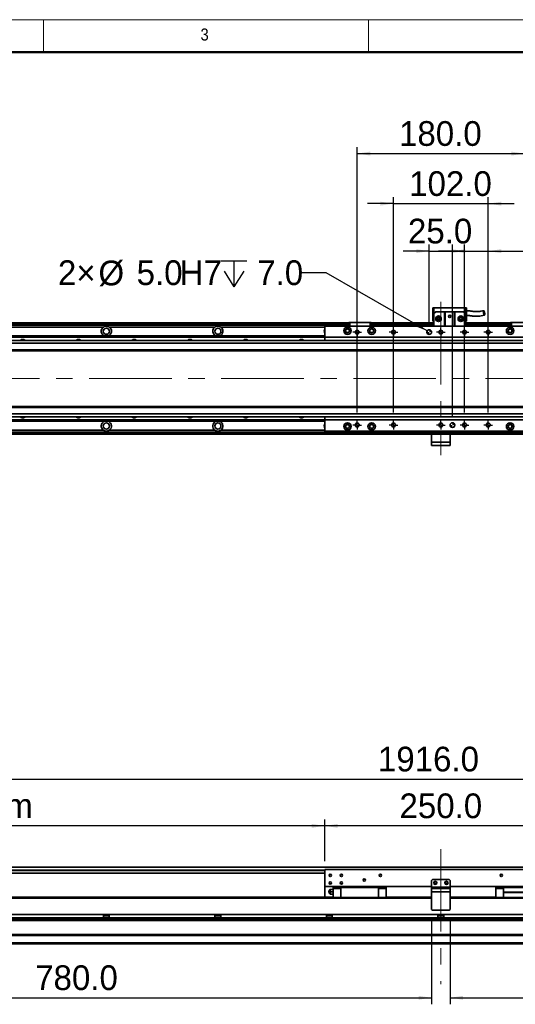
# Model space of a CAD drawing. Header units: millimetres. Extents: x 35 to 2905, y 35 to 2044.
# Tile 3 of 7: x 745 to 1278, y 984 to 2044. Entities that reach past the tile are written whole.
import ezdxf

# ---------------------------------------------------------------- set-up
doc = ezdxf.new("R2010")
doc.units = ezdxf.units.MM
doc.header["$LTSCALE"] = 7
doc.linetypes.add('CENTERX2', pattern=[20.32, 12.7, -2.54, 2.54, -2.54])
doc.layers.add('黑色实线', color=7, linetype='Continuous')
doc.styles.add('SLDTEXTSTYLE1', font='Gothic.ttf', dxfattribs={"width": 0.913})
doc.styles.add('SLDTEXTSTYLE8', font='txt')
doc.dimstyles.new('SLDDIMSTYLE0', dxfattribs={"dimtxt": 26.6, "dimasz": 14, "dimexe": 0, "dimexo": 0.0625, "dimgap": 6.65, "dimtad": 2, "dimdec": 1, "dimrnd": 1e-09, "dimzin": 4, "dimdsep": 46, "dimtxsty": 'SLDTEXTSTYLE8', "dimsah": 1, "dimcen": 0.09, "dimadec": 0, "dimazin": 1, "dimtfac": 1, "dimtdec": 1, "dimtmove": 0, "dimatfit": 0, "dimfxl": 0, "dimfrac": 2, "dimtolj": 1, "dimtzin": 12, "dimarcsym": 0})
doc.dimstyles.new('SLDDIMSTYLE1', dxfattribs={"dimtxt": 26.6, "dimasz": 14, "dimexe": 0, "dimexo": 0.0625, "dimgap": 6.65, "dimtad": 2, "dimdec": 1, "dimrnd": 1e-09, "dimzin": 12, "dimdsep": 46, "dimtxsty": 'SLDTEXTSTYLE8', "dimsah": 1, "dimcen": 0.09, "dimadec": 0, "dimazin": 3, "dimtfac": 1, "dimtdec": 1, "dimtmove": 0, "dimatfit": 0, "dimfxl": 0, "dimfrac": 2, "dimtolj": 1, "dimtzin": 12, "dimarcsym": 0})
doc.dimstyles.new('SLDDIMSTYLE3', dxfattribs={"dimtxt": 26.6, "dimasz": 14, "dimexe": 0, "dimexo": 0.0625, "dimgap": 6.65, "dimtad": 0, "dimtih": 1, "dimtoh": 1, "dimdec": 1, "dimrnd": 1e-09, "dimzin": 4, "dimdsep": 46, "dimtxsty": 'SLDTEXTSTYLE8', "dimsah": 1, "dimcen": 0, "dimadec": 0, "dimazin": 1, "dimtfac": 1, "dimtdec": 1, "dimtofl": 0, "dimtmove": 0, "dimatfit": 3, "dimfxl": 0, "dimfrac": 2, "dimtolj": 1, "dimtzin": 12, "dimarcsym": 0})
doc.dimstyles.new('SLDDIMSTYLE5', dxfattribs={"dimtxt": 26.6, "dimasz": 14, "dimexe": 0, "dimexo": 0.0625, "dimgap": 6.65, "dimtad": 2, "dimdec": 1, "dimrnd": 1e-09, "dimzin": 4, "dimdsep": 46, "dimtxsty": 'SLDTEXTSTYLE8', "dimsah": 1, "dimcen": 0.09, "dimadec": 0, "dimazin": 1, "dimtfac": 1, "dimtdec": 1, "dimtofl": 0, "dimtmove": 0, "dimatfit": 3, "dimfxl": 0, "dimfrac": 2, "dimtolj": 1, "dimtzin": 12, "dimarcsym": 0})

# ---------------------------------------------------------------- blocks, each defined once
blk = doc.blocks.new('SW_SYMBOL_HOLE_DEPTH')
at = {"layer": '黑色实线', "color": 0}
for p, q in [((0, 6125), (5600, 6125)), ((2800, 6125), (2800, 525)), ((700, 3885), (2800, 525)), ((4900, 3885), (2800, 525))]:
    blk.add_line(p, q, dxfattribs=at)
blk = doc.blocks.new('_D_8')
at = {"layer": '黑色实线'}
for p, q in [((1074.5, 1771.7), (1046.5, 1771.7)), ((1183.2, 1709), (1074.5, 1771.7))]:
    blk.add_line(p, q, dxfattribs=at)
blk.add_solid([(1183.2, 1709), (1172.1, 1717.8), (1170, 1714.2)], dxfattribs=at)
at = {"layer": '黑色实线', "xscale": 0.004985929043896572, "yscale": 0.004985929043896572, "zscale": 0.004985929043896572}
blk.add_blockref('SW_SYMBOL_HOLE_DEPTH', (961.2, 1754), dxfattribs=at)
at = {"layer": '黑色实线', "char_height": 26.6, "attachment_point": 1, "style": 'SLDTEXTSTYLE8'}
for s, insert in [('2×', (785.7, 1785)), ('%%c', (829.3, 1784.7)), ('5.0', (870.4, 1785)), ('H7', (916.7, 1785)), ('7.0', (1000.2, 1785))]:
    blk.add_mtext(s, dxfattribs=dict(at, insert=insert))
blk = doc.blocks.new('_D_10')
at = {"layer": '黑色实线'}
for p, q in [((1185.3, 1716.6), (1185.3, 1801.9)), ((1210.3, 1616.6), (1210.3, 1801.9)), ((1185.3, 1794.9), (1157.3, 1794.9)), ((1185.3, 1794.9), (1210.3, 1794.9)), ((1210.3, 1794.9), (1238.3, 1794.9))]:
    blk.add_line(p, q, dxfattribs=at)
for points in [[(1185.3, 1794.9), (1171.3, 1797), (1171.3, 1792.8)], [(1210.3, 1794.9), (1224.3, 1792.8), (1224.3, 1797)]]:
    blk.add_solid(points, dxfattribs=at)
at = {"layer": '黑色实线', "insert": (1162.4, 1829.8), "char_height": 26.6, "attachment_point": 1, "style": 'SLDTEXTSTYLE8'}
blk.add_mtext('25.0', dxfattribs=at)
blk = doc.blocks.new('_D_11')
at = {"layer": '黑色实线'}
for p, q in [((1146.8, 1846), (1118.8, 1846)), ((1146.8, 1621.2), (1146.8, 1853)), ((1146.8, 1846), (1248.8, 1846)), ((1248.8, 1621.2), (1248.8, 1853)), ((1248.8, 1846), (1276.8, 1846))]:
    blk.add_line(p, q, dxfattribs=at)
for points in [[(1146.8, 1846), (1132.8, 1848.1), (1132.8, 1843.9)], [(1248.8, 1846), (1262.8, 1843.9), (1262.8, 1848.1)]]:
    blk.add_solid(points, dxfattribs=at)
at = {"layer": '黑色实线', "insert": (1163.7, 1880.9), "char_height": 26.6, "attachment_point": 1, "style": 'SLDTEXTSTYLE8'}
blk.add_mtext('102.0', dxfattribs=at)
blk = doc.blocks.new('_D_12')
at = {"layer": '黑色实线'}
for p, q in [((1107.8, 1621.2), (1107.8, 1906.9)), ((1107.8, 1899.9), (1287.8, 1899.9)), ((1287.8, 1621.2), (1287.8, 1906.9))]:
    blk.add_line(p, q, dxfattribs=at)
for points in [[(1107.8, 1899.9), (1121.8, 1897.8), (1121.8, 1902)], [(1287.8, 1899.9), (1273.8, 1902), (1273.8, 1897.8)]]:
    blk.add_solid(points, dxfattribs=at)
at = {"layer": '黑色实线', "insert": (1152.8, 1934.8), "char_height": 26.6, "attachment_point": 1, "style": 'SLDTEXTSTYLE8'}
blk.add_mtext('180.0', dxfattribs=at)
blk = doc.blocks.new('_D_13')
at = {"layer": '黑色实线'}
for p, q in [((1223.3, 1621.2), (1223.3, 1801.9)), ((1248.8, 1621.2), (1248.8, 1801.9)), ((1223.3, 1794.9), (1195.3, 1794.9)), ((1223.3, 1794.9), (1248.8, 1794.9)), ((1248.8, 1794.9), (1402.4, 1794.9))]:
    blk.add_line(p, q, dxfattribs=at)
for points in [[(1223.3, 1794.9), (1209.3, 1797), (1209.3, 1792.8)], [(1248.8, 1794.9), (1262.8, 1792.8), (1262.8, 1797)]]:
    blk.add_solid(points, dxfattribs=at)
at = {"layer": '黑色实线', "insert": (1336.9, 1829.8), "char_height": 26.6, "attachment_point": 1, "style": 'SLDTEXTSTYLE8'}
blk.add_mtext('25.5', dxfattribs=at)
blk = doc.blocks.new('SW_CENTERMARKSYMBOL_0')
at = {"layer": '黑色实线', "color": 0}
for p, q in [((-2.54, 0), (-4.64, 0)), ((0, 0), (-2.54, 0)), ((0, 2.54), (0, 4.64)), ((0, 0), (0, 2.54)), ((0, 0), (0, -2.54)), ((0, 0), (2.54, 0)), ((2.54, 0), (4.64, 0)), ((0, -2.54), (0, -4.64))]:
    blk.add_line(p, q, dxfattribs=at)
blk = doc.blocks.new('SW_CENTERMARKSYMBOL_1')
at = {"layer": '黑色实线', "color": 0}
for p, q in [((-2.54, 0), (-4.64, 0)), ((0, 0), (-2.54, 0)), ((0, 2.54), (0, 4.64)), ((0, 0), (0, 2.54)), ((0, 0), (0, -2.54)), ((0, 0), (2.54, 0)), ((2.54, 0), (4.64, 0)), ((0, -2.54), (0, -4.64))]:
    blk.add_line(p, q, dxfattribs=at)
blk = doc.blocks.new('SW_CENTERMARKSYMBOL_2')
at = {"layer": '黑色实线', "color": 0}
for p, q in [((-2.54, 0), (-4.64, 0)), ((0, 0), (-2.54, 0)), ((0, 2.54), (0, 4.64)), ((0, 0), (0, 2.54)), ((0, 0), (0, -2.54)), ((0, 0), (2.54, 0)), ((2.54, 0), (4.64, 0)), ((0, -2.54), (0, -4.64))]:
    blk.add_line(p, q, dxfattribs=at)
blk = doc.blocks.new('SW_CENTERMARKSYMBOL_3')
at = {"layer": '黑色实线', "color": 0}
for p, q in [((-2.54, 0), (-4.64, 0)), ((0, 0), (-2.54, 0)), ((0, 2.54), (0, 4.64)), ((0, 0), (0, 2.54)), ((0, 0), (0, -2.54)), ((0, 0), (2.54, 0)), ((2.54, 0), (4.64, 0)), ((0, -2.54), (0, -4.64))]:
    blk.add_line(p, q, dxfattribs=at)
blk = doc.blocks.new('SW_CENTERMARKSYMBOL_4')
at = {"layer": '黑色实线', "color": 0}
for p, q in [((-2.54, 0), (-4.64, 0)), ((0, 0), (-2.54, 0)), ((0, 2.54), (0, 4.64)), ((0, 0), (0, 2.54)), ((0, 0), (0, -2.54)), ((0, 0), (2.54, 0)), ((2.54, 0), (4.64, 0)), ((0, -2.54), (0, -4.64))]:
    blk.add_line(p, q, dxfattribs=at)
blk = doc.blocks.new('SW_CENTERMARKSYMBOL_7')
at = {"layer": '黑色实线', "color": 0}
for p, q in [((-2.54, 0), (-4.64, 0)), ((0, 0), (-2.54, 0)), ((0, 2.54), (0, 4.64)), ((0, 0), (0, 2.54)), ((0, 0), (0, -2.54)), ((0, 0), (2.54, 0)), ((2.54, 0), (4.64, 0)), ((0, -2.54), (0, -4.64))]:
    blk.add_line(p, q, dxfattribs=at)
blk = doc.blocks.new('SW_CENTERMARKSYMBOL_8')
at = {"layer": '黑色实线', "color": 0}
for p, q in [((-2.54, 0), (-4.64, 0)), ((0, 0), (-2.54, 0)), ((0, 2.54), (0, 4.64)), ((0, 0), (0, 2.54)), ((0, 0), (0, -2.54)), ((0, 0), (2.54, 0)), ((2.54, 0), (4.64, 0)), ((0, -2.54), (0, -4.64))]:
    blk.add_line(p, q, dxfattribs=at)
blk = doc.blocks.new('SW_CENTERMARKSYMBOL_9')
at = {"layer": '黑色实线', "color": 0}
for p, q in [((-2.54, 0), (-4.64, 0)), ((0, 0), (-2.54, 0)), ((0, 2.54), (0, 4.64)), ((0, 0), (0, 2.54)), ((0, 0), (0, -2.54)), ((0, 0), (2.54, 0)), ((2.54, 0), (4.64, 0)), ((0, -2.54), (0, -4.64))]:
    blk.add_line(p, q, dxfattribs=at)
blk = doc.blocks.new('SW_CENTERMARKSYMBOL_10')
at = {"layer": '黑色实线', "color": 0}
for p, q in [((-2.54, 0), (-4.64, 0)), ((0, 0), (-2.54, 0)), ((0, 2.54), (0, 4.64)), ((0, 0), (0, 2.54)), ((0, 0), (0, -2.54)), ((0, 0), (2.54, 0)), ((2.54, 0), (4.64, 0)), ((0, -2.54), (0, -4.64))]:
    blk.add_line(p, q, dxfattribs=at)
blk = doc.blocks.new('SW_CENTERMARKSYMBOL_11')
at = {"layer": '黑色实线', "color": 0}
for p, q in [((-2.54, 0), (-4.64, 0)), ((0, 0), (-2.54, 0)), ((0, 2.54), (0, 4.64)), ((0, 0), (0, 2.54)), ((0, 0), (0, -2.54)), ((0, 0), (2.54, 0)), ((2.54, 0), (4.64, 0)), ((0, -2.54), (0, -4.64))]:
    blk.add_line(p, q, dxfattribs=at)
blk = doc.blocks.new('SW_DOWELSYMBOL_0')
at = {"linetype": 'Continuous', "lineweight": 18}
h = blk.add_hatch(color=0, dxfattribs=at)
edge = h.paths.add_edge_path(flags=0)
edge.add_arc((0, 0), 2.5, 180, 270)
edge.add_line((0, -2.5), (0, 0))
edge.add_line((0, 0), (-2.5, 0))
h = blk.add_hatch(color=0, dxfattribs=at)
edge = h.paths.add_edge_path(flags=0)
edge.add_arc((0, 0), 2.5, 0, 90)
edge.add_line((0, 2.5), (0, 0))
edge.add_line((0, 0), (2.5, 0))
at = {"layer": '黑色实线', "color": 0}
blk.add_circle((0, 0), 2.5, dxfattribs=at)
blk = doc.blocks.new('SW_DOWELSYMBOL_1')
at = {"linetype": 'Continuous', "lineweight": 18}
h = blk.add_hatch(color=0, dxfattribs=at)
edge = h.paths.add_edge_path(flags=0)
edge.add_arc((0, 0), 2.5, 180, 270)
edge.add_line((0, -2.5), (0, 0))
edge.add_line((0, 0), (-2.5, 0))
h = blk.add_hatch(color=0, dxfattribs=at)
edge = h.paths.add_edge_path(flags=0)
edge.add_arc((0, 0), 2.5, 0, 90)
edge.add_line((0, 2.5), (0, 0))
edge.add_line((0, 0), (2.5, 0))
at = {"layer": '黑色实线', "color": 0}
blk.add_circle((0, 0), 2.5, dxfattribs=at)
blk = doc.blocks.new('_D_14')
at = {"layer": '黑色实线'}
for p, q in [((239.8, 1115.8), (239.8, 1233.6)), ((2155.8, 1115.8), (2155.8, 1233.6)), ((239.8, 1226.6), (2155.8, 1226.6))]:
    blk.add_line(p, q, dxfattribs=at)
for points in [[(239.8, 1226.6), (253.8, 1224.5), (253.8, 1228.7)], [(2155.8, 1226.6), (2141.8, 1228.7), (2141.8, 1224.5)]]:
    blk.add_solid(points, dxfattribs=at)
at = {"layer": '黑色实线', "insert": (1130.1, 1261.5), "char_height": 26.6, "attachment_point": 1, "style": 'SLDTEXTSTYLE8'}
blk.add_mtext('1916.0', dxfattribs=at)
blk = doc.blocks.new('_D_15')
at = {"layer": '黑色实线'}
for p, q in [((274.8, 1131.5), (274.8, 1183.3)), ((1072.8, 1138.3), (1072.8, 1183.3)), ((1072.8, 1176.3), (274.8, 1176.3))]:
    blk.add_line(p, q, dxfattribs=at)
for points in [[(274.8, 1176.3), (288.8, 1174.2), (288.8, 1178.4)], [(1072.8, 1176.3), (1058.8, 1178.4), (1058.8, 1174.2)]]:
    blk.add_solid(points, dxfattribs=at)
at = {"layer": '黑色实线', "char_height": 26.6, "attachment_point": 1, "style": 'SLDTEXTSTYLE8'}
for s, insert in [('798.0', (482.1, 1211.2)), ('=T/2+18mm', (566.9, 1211.2))]:
    blk.add_mtext(s, dxfattribs=dict(at, insert=insert))
blk = doc.blocks.new('_D_16')
at = {"layer": '黑色实线'}
for p, q in [((1072.8, 1138.3), (1072.8, 1183.3)), ((1322.8, 1138.3), (1322.8, 1183.3)), ((1322.8, 1176.3), (1072.8, 1176.3))]:
    blk.add_line(p, q, dxfattribs=at)
for points in [[(1072.8, 1176.3), (1086.8, 1174.2), (1086.8, 1178.4)], [(1322.8, 1176.3), (1308.8, 1178.4), (1308.8, 1174.2)]]:
    blk.add_solid(points, dxfattribs=at)
at = {"layer": '黑色实线', "insert": (1153.3, 1211.2), "char_height": 26.6, "attachment_point": 1, "style": 'SLDTEXTSTYLE8'}
blk.add_mtext('250.0', dxfattribs=at)
blk = doc.blocks.new('_D_18')
at = {"layer": '黑色实线'}
for p, q in [((1187.8, 1077.6), (1187.8, 984.3)), ((407.8, 1069.8), (407.8, 984.3)), ((407.8, 991.3), (1187.8, 991.3))]:
    blk.add_line(p, q, dxfattribs=at)
for points in [[(407.8, 991.3), (421.8, 989.2), (421.8, 993.4)], [(1187.8, 991.3), (1173.8, 993.4), (1173.8, 989.2)]]:
    blk.add_solid(points, dxfattribs=at)
at = {"layer": '黑色实线', "insert": (761.2, 1026.2), "char_height": 26.6, "attachment_point": 1, "style": 'SLDTEXTSTYLE8'}
blk.add_mtext('780.0', dxfattribs=at)
blk = doc.blocks.new('_D_19')
at = {"layer": '黑色实线'}
for p, q in [((1207.8, 1077.6), (1207.8, 984.3)), ((1987.8, 1069.8), (1987.8, 984.3)), ((1207.8, 991.3), (1987.8, 991.3))]:
    blk.add_line(p, q, dxfattribs=at)
for points in [[(1207.8, 991.3), (1221.8, 989.2), (1221.8, 993.4)], [(1987.8, 991.3), (1973.8, 993.4), (1973.8, 989.2)]]:
    blk.add_solid(points, dxfattribs=at)
at = {"layer": '黑色实线', "insert": (1497.5, 1026.2), "char_height": 26.6, "attachment_point": 1, "style": 'SLDTEXTSTYLE8'}
blk.add_mtext('780.0', dxfattribs=at)

msp = doc.modelspace()

# ---------------------------------------------------------------- linework, layer by layer
at = {"color": 7, "linetype": 'Continuous', "lineweight": 18}
for p, q in [((2905, 2044), (35, 2044)), ((770, 2044), (770, 2009)), ((1120, 2009), (1120, 2044)), ((70, 2009), (2870, 2009))]:
    msp.add_line(p, q, dxfattribs=at)
at = {"color": 7, "linetype": 'Continuous', "lineweight": 50}
msp.add_line((2870, 2009), (70, 2009), dxfattribs=at)
at = {"color": 7, "linetype": 'Continuous', "lineweight": 35}
for p, q in [((1189.33, 1734.02), (1190.33, 1734.02)), ((1189.33, 1734.02), (1189.33, 1719.62)), ((1190.33, 1727.62), (1190.33, 1734.02)), ((1190.33, 1734.02), (1224.33, 1734.02)), ((1192.33, 1729.62), (1190.33, 1727.62)), ((1190.33, 1727.62), (1190.33, 1714.22)), ((1192.33, 1729.62), (1201.83, 1729.62)), ((1201.83, 1714.22), (1201.83, 1729.62)), ((1201.83, 1729.62), (1202.33, 1729.62)), ((1202.33, 1729.62), (1202.33, 1714.22)), ((1212.33, 1729.62), (1202.33, 1729.62)), ((1212.33, 1714.22), (1212.33, 1729.62)), ((1212.33, 1729.62), (1212.83, 1729.62)), ((1212.83, 1729.62), (1212.83, 1714.22)), ((1212.83, 1729.62), (1222.33, 1729.62)), ((1224.33, 1727.62), (1222.33, 1729.62)), ((1224.33, 1734.02), (1225.33, 1734.02)), ((1224.33, 1734.02), (1224.33, 1727.62)), ((1224.33, 1727.62), (1224.33, 1714.22)), ((1225.33, 1719.62), (1225.33, 1734.02)), ((1098.83, 1717.72), (251.83, 1717.72)), ((1098.83, 1717.22), (251.83, 1717.22)), ((367.83, 1717.52), (1098.83, 1717.52)), ((367.83, 1717.32), (1098.83, 1717.32)), ((1098.83, 1717.92), (1099.13, 1718.22)), ((1099.83, 1717.92), (1098.83, 1717.92)), ((1098.83, 1714.22), (1098.83, 1717.92)), ((1099.13, 1718.22), (1099.96, 1718.22)), ((1099.83, 1717.92), (1099.96, 1718.22)), ((1121.83, 1717.92), (1099.83, 1717.92)), ((1099.83, 1717.92), (1099.83, 1714.22)), ((1099.96, 1718.22), (1121.71, 1718.22)), ((1121.83, 1717.92), (1121.71, 1718.22)), ((1121.71, 1718.22), (1122.53, 1718.22)), ((1121.83, 1714.22), (1121.83, 1717.92)), ((1122.83, 1717.92), (1121.83, 1717.92)), ((1122.53, 1718.22), (1122.83, 1717.92)), ((1122.83, 1717.92), (1122.83, 1714.22)), ((1190.33, 1717.72), (1122.83, 1717.72)), ((1122.83, 1717.52), (1190.33, 1717.52)), ((1122.83, 1717.32), (1190.33, 1717.32)), ((1190.33, 1717.22), (1122.83, 1717.22)), ((1189.33, 1719.62), (1190.33, 1719.62)), ((1224.33, 1719.62), (1225.33, 1719.62)), ((1272.83, 1717.72), (1224.33, 1717.72)), ((1224.33, 1717.52), (1272.83, 1717.52)), ((1224.33, 1717.32), (1272.83, 1717.32)), ((1272.83, 1717.22), (1224.33, 1717.22)), ((1272.83, 1717.92), (1273.13, 1718.22)), ((1272.83, 1714.22), (1272.83, 1717.92)), ((1273.83, 1717.92), (1272.83, 1717.92)), ((1273.13, 1718.22), (1273.96, 1718.22)), ((1273.83, 1717.92), (1273.96, 1718.22)), ((1295.83, 1717.92), (1273.83, 1717.92)), ((1273.83, 1717.92), (1273.83, 1714.22)), ((1273.96, 1718.22), (1295.71, 1718.22)), ((1098.83, 1715.21), (251.83, 1715.21)), ((834.66, 1713.21), (721, 1713.21)), ((954.66, 1713.21), (841, 1713.21)), ((1322.83, 1714.22), (1072.83, 1714.22)), ((1072.83, 1714.22), (1072.83, 1702.22)), ((1190.33, 1715.21), (1122.83, 1715.21)), ((1272.83, 1715.21), (1224.33, 1715.21)), ((257.83, 1703.71), (1072.83, 1703.71)), ((257.83, 1703.42), (1072.83, 1703.42)), ((257.83, 1702.52), (1072.83, 1702.52)), ((257.83, 1702.23), (1072.83, 1702.23)), ((2123.33, 1698.72), (272.33, 1698.72)), ((2123.33, 1695.72), (272.33, 1695.72)), ((1322.83, 1702.22), (1072.83, 1702.22)), ((1072.83, 1702.22), (1072.83, 1698.72)), ((2123.33, 1688.72), (272.33, 1688.72)), ((272.33, 1687.72), (2123.33, 1687.72)), ((2123.33, 1627.72), (272.33, 1627.72)), ((2123.33, 1626.72), (272.33, 1626.72)), ((257.83, 1613.21), (1072.83, 1613.21)), ((257.83, 1612.92), (1072.83, 1612.92)), ((257.83, 1612.02), (1072.83, 1612.02)), ((257.83, 1611.72), (1072.83, 1611.72)), ((2123.33, 1619.72), (272.33, 1619.72)), ((2123.33, 1616.72), (272.33, 1616.72)), ((1072.83, 1616.72), (1072.83, 1613.22)), ((1322.83, 1613.22), (1072.83, 1613.22)), ((1072.83, 1613.22), (1072.83, 1601.22)), ((1187.83, 1600.22), (251.83, 1600.22)), ((834.66, 1602.22), (721, 1602.22)), ((954.66, 1602.22), (841, 1602.22)), ((1322.83, 1601.22), (1072.83, 1601.22)), ((1187.83, 1599.22), (1187.83, 1601.22)), ((1188.83, 1601.22), (1188.83, 1599.22)), ((1206.83, 1599.22), (1206.83, 1601.22)), ((1207.83, 1601.22), (1207.83, 1599.22)), ((2143.83, 1600.22), (1207.83, 1600.22)), ((1187.83, 1597.72), (251.83, 1597.72)), ((1188.83, 1599.22), (1187.83, 1599.22)), ((1187.83, 1597.72), (1187.83, 1599.22)), ((1207.83, 1597.72), (1187.83, 1597.72)), ((1187.83, 1597.72), (1187.83, 1589.22)), ((1206.83, 1599.22), (1188.83, 1599.22)), ((1207.83, 1599.22), (1206.83, 1599.22)), ((1207.83, 1599.22), (1207.83, 1597.72)), ((1207.83, 1597.72), (1207.83, 1589.22)), ((2143.83, 1597.72), (1207.83, 1597.72)), ((1187.83, 1589.22), (1207.83, 1589.22)), ((1187.83, 1585.72), (1187.83, 1589.22)), ((1207.83, 1585.72), (1187.83, 1585.72)), ((1207.83, 1589.22), (1207.83, 1585.72)), ((2123.33, 1131.79), (272.33, 1131.79)), ((1072.83, 1125.29), (272.33, 1125.29)), ((1322.83, 1129.44), (1072.83, 1129.44)), ((1072.83, 1129.44), (1072.83, 1110.94)), ((1188.83, 1118.44), (1187.83, 1117.44)), ((1187.83, 1117.44), (1187.83, 1110.44)), ((1206.83, 1118.44), (1188.83, 1118.44)), ((1207.83, 1117.44), (1206.83, 1118.44)), ((1207.83, 1117.44), (1207.83, 1110.44)), ((1187.83, 1110.94), (1072.83, 1110.94)), ((1072.83, 1110.94), (1072.83, 1099.44)), ((1077.34, 1105.21), (1077.34, 1105.68)), ((1081.83, 1107.94), (1079.52, 1107.94)), ((1079.52, 1105.44), (1081.83, 1105.44)), ((1081.83, 1102.94), (1079.52, 1102.94)), ((1081.83, 1108.89), (1081.83, 1109.84)), ((1081.83, 1109.84), (1081.83, 1107.94)), ((1081.83, 1105.44), (1081.83, 1109.84)), ((1090.08, 1109.84), (1081.83, 1109.84)), ((1081.83, 1107.94), (1081.83, 1108.89)), ((1081.83, 1099.38), (1081.83, 1108.89)), ((1081.83, 1108.89), (1090.08, 1108.89)), ((1081.83, 1105.44), (1081.83, 1102.24)), ((1081.83, 1105.44), (1081.83, 1101.44)), ((1081.83, 1099.44), (1081.83, 1102.94)), ((1081.83, 1102.94), (1081.83, 1101.44)), ((1090.08, 1109.94), (1090.08, 1110.94)), ((1090.08, 1110.94), (1090.08, 1110.74)), ((1090.08, 1110.44), (1090.08, 1110.74)), ((1090.08, 1110.74), (1090.08, 1110.44)), ((1090.08, 1099.38), (1090.08, 1109.94)), ((1090.08, 1109.94), (1130.58, 1109.94)), ((1090.08, 1109.94), (1090.08, 1107.44)), ((1090.08, 1108.89), (1090.08, 1109.84)), ((1090.08, 1108.89), (1090.08, 1099.38)), ((1130.58, 1109.94), (1130.58, 1110.94)), ((1130.58, 1109.94), (1130.58, 1099.38)), ((1138.83, 1109.84), (1130.58, 1109.84)), ((1130.58, 1108.89), (1138.83, 1108.89)), ((1138.83, 1108.89), (1138.83, 1109.84)), ((1138.83, 1108.89), (1138.83, 1099.38)), ((1187.83, 1110.44), (1207.83, 1110.44)), ((1187.83, 1108.94), (1187.83, 1110.44)), ((1187.83, 1105.44), (1187.83, 1108.94)), ((1187.83, 1108.94), (1207.83, 1108.94)), ((1207.83, 1105.44), (1187.83, 1105.44)), ((1187.83, 1105.44), (1187.83, 1086.44)), ((1322.83, 1110.94), (1207.83, 1110.94)), ((1207.83, 1110.44), (1207.83, 1108.94)), ((1207.83, 1108.94), (1207.83, 1105.44)), ((1207.83, 1105.44), (1207.83, 1086.44)), ((1256.83, 1109.84), (1256.83, 1108.89)), ((1265.08, 1109.84), (1256.83, 1109.84)), ((1265.08, 1108.89), (1256.83, 1108.89)), ((1256.83, 1108.89), (1256.83, 1099.38)), ((1265.08, 1110.94), (1265.08, 1109.94)), ((1305.58, 1109.94), (1265.08, 1109.94)), ((1265.08, 1109.94), (1265.08, 1104.94)), ((1265.08, 1104.94), (1305.58, 1104.94)), ((1265.08, 1104.94), (1265.08, 1104.64)), ((1305.58, 1104.64), (1265.08, 1104.64)), ((1265.08, 1104.64), (1265.08, 1099.38)), ((1187.83, 1099.38), (251.83, 1099.38)), ((257.83, 1099.44), (1081.83, 1099.44)), ((1090.08, 1101.44), (1090.08, 1099.44)), ((1138.83, 1099.44), (1187.83, 1099.44)), ((1207.83, 1099.44), (1256.83, 1099.44)), ((2143.83, 1099.38), (1207.83, 1099.38)), ((1187.83, 1086.44), (1188.83, 1085.44)), ((1206.83, 1085.44), (1188.83, 1085.44)), ((1206.83, 1085.44), (1207.83, 1086.44)), ((1941.59, 1074.38), (454.08, 1074.38)), ((1940.83, 1080.84), (454.83, 1080.84)), ((1940.83, 1077.44), (454.83, 1077.44)), ((834.66, 1080.84), (834.66, 1077.44)), ((841, 1079.44), (834.66, 1079.44)), ((841, 1077.44), (841, 1080.84)), ((954.66, 1080.84), (954.66, 1077.44)), ((961, 1079.44), (954.66, 1079.44)), ((961, 1077.44), (961, 1080.84)), ((1074.66, 1080.84), (1074.66, 1077.44)), ((1081, 1079.44), (1074.66, 1079.44)), ((1081, 1077.44), (1081, 1080.84)), ((1194.66, 1080.84), (1194.66, 1077.44)), ((1201, 1079.44), (1194.66, 1079.44)), ((1201, 1077.44), (1201, 1080.84)), ((2143.83, 1059.38), (251.83, 1059.38)), ((2143.83, 1058.38), (251.83, 1058.38)), ((2143.83, 1050.44), (251.83, 1050.44)), ((2143.83, 1049.44), (251.83, 1049.44))]:
    msp.add_line(p, q, dxfattribs=at)
at = {"color": 8, "linetype": 'Continuous', "lineweight": 35}
for p, q in [((1098.83, 1716.72), (251.83, 1716.72)), ((1072.83, 1713.21), (961, 1713.21)), ((1190.33, 1716.72), (1122.83, 1716.72)), ((1272.83, 1716.72), (1224.33, 1716.72)), ((1072.83, 1602.22), (961, 1602.22)), ((1187.83, 1598.72), (251.83, 1598.72)), ((2143.83, 1598.72), (1207.83, 1598.72)), ((1072.83, 1128.79), (272.33, 1128.79)), ((1072.83, 1128.29), (272.33, 1128.29)), ((1187.83, 1098.38), (251.83, 1098.38)), ((2143.83, 1098.38), (1207.83, 1098.38)), ((1940.83, 1075.38), (454.83, 1075.38))]:
    msp.add_line(p, q, dxfattribs=at)
at = {"color": 7, "linetype": 'Continuous', "lineweight": 35}
for centre, radius in [((1195.33, 1722.12), 3), ((1195.33, 1722.12), 1.7), ((1195.33, 1722.12), 1.6), ((1207.33, 1724.62), 1.25), ((1219.33, 1722.12), 3), ((1219.33, 1722.12), 1.7), ((1219.33, 1722.12), 1.6), ((837.83, 1708.72), 3.3), ((957.83, 1708.72), 3.3), ((1097.33, 1709.22), 4), ((1097.33, 1709.22), 2.25), ((1097.33, 1709.22), 2), ((1107.83, 1707.72), 2.1), ((1123.33, 1709.22), 4), ((1123.33, 1709.22), 2.25), ((1123.33, 1709.22), 2), ((1146.83, 1707.72), 2.1), ((1185.33, 1707.72), 2.5), ((1197.83, 1707.72), 2.1), ((1223.33, 1707.72), 2.1), ((1248.83, 1707.72), 2.1), ((1272.33, 1709.22), 4), ((1272.33, 1709.22), 2.25), ((1272.33, 1709.22), 2), ((837.83, 1606.72), 3.3), ((957.83, 1606.72), 3.3), ((1097.33, 1606.21), 4), ((1097.33, 1606.21), 2.25), ((1097.33, 1606.21), 2), ((1107.83, 1607.72), 2.1), ((1123.33, 1606.21), 4), ((1123.33, 1606.21), 2.25), ((1123.33, 1606.21), 2), ((1146.83, 1607.72), 2.1), ((1197.83, 1607.72), 2.1), ((1210.33, 1607.72), 2.5), ((1223.33, 1607.72), 2.1), ((1248.83, 1607.72), 2.1), ((1272.33, 1606.21), 4), ((1272.33, 1606.21), 2.25), ((1272.33, 1606.21), 2), ((1078.83, 1122.94), 1.25), ((1090.83, 1122.94), 1.25), ((1132.83, 1122.94), 1.25), ((1262.83, 1122.94), 1.25), ((1078.83, 1114.94), 1.25), ((1090.83, 1114.94), 1.25), ((1115.33, 1117.94), 1.25), ((1191.83, 1114.94), 1.7), ((1191.83, 1114.94), 1.25), ((1203.83, 1114.94), 1.7), ((1203.83, 1114.94), 1.25)]:
    msp.add_circle(centre, radius, dxfattribs=at)
for centre, radius, start, end in [((837.83, 1708.72), 5.5, 125.18979, 245.50882), ((837.83, 1708.72), 5.5, 294.49118, 54.81021), ((957.83, 1708.72), 5.5, 125.18979, 245.50882), ((957.83, 1708.72), 5.5, 294.49118, 54.81021), ((1077.83, 1708.72), 5.5, 155.38002, 204.61998), ((747.83, 1696.21), 3.75, 41.91572, 138.08428), ((807.83, 1696.21), 3.75, 41.91572, 138.08428), ((867.83, 1696.21), 3.75, 41.91572, 138.08428), ((927.83, 1696.21), 3.75, 41.91572, 138.08428), ((987.83, 1696.21), 3.75, 41.91572, 138.08428), ((1047.83, 1696.21), 3.75, 41.91572, 138.08428), ((747.83, 1619.22), 3.75, 221.91572, 318.08428), ((807.83, 1619.22), 3.75, 221.91572, 318.08428), ((837.83, 1606.72), 5.5, 114.49118, 234.81021), ((837.83, 1606.72), 5.5, 305.18979, 65.50882), ((867.83, 1619.22), 3.75, 221.91572, 318.08428), ((927.83, 1619.22), 3.75, 221.91572, 318.08428), ((957.83, 1606.72), 5.5, 114.49118, 234.81021), ((957.83, 1606.72), 5.5, 305.18979, 65.50882), ((987.83, 1619.22), 3.75, 221.91572, 318.08428), ((1047.83, 1619.22), 3.75, 221.91572, 318.08428), ((1077.83, 1606.72), 5.5, 155.38002, 204.61998), ((1077.43, 1105.44), 0.25, 111.36458, 248.69453), ((1080.33, 1105.44), 3, 123.36668, 175.56913), ((1080.33, 1105.44), 3, 184.51433, 236.60291)]:
    msp.add_arc(centre, radius, start, end, dxfattribs=at)
for points, knots in [([(1244.08, 1730.77), (1243.03, 1730.6), (1241.21, 1730.32), (1238.83, 1729.94), (1237.02, 1729.8), (1235.44, 1729.77), (1233.67, 1729.85), (1231.81, 1730.07), (1229.92, 1730.36), (1228.4, 1730.58), (1226.98, 1730.72), (1226.03, 1730.77), (1225.47, 1730.75), (1225.33, 1730.74)], [0, 0, 0, 0, 0.1728192, 0.3012074, 0.3945056, 0.4621978, 0.5503031, 0.6704374, 0.7542673, 0.8531356, 0.9124956, 0.9778849, 1, 1, 1, 1]), ([(1243.69, 1729.61), (1243.72, 1729.86), (1243.77, 1730.36), (1243.95, 1730.76), (1244.17, 1730.8), (1244.41, 1730.52), (1244.62, 1730.01), (1244.81, 1729.32), (1244.95, 1728.51), (1245.03, 1727.67), (1245.03, 1726.89), (1244.96, 1726.27), (1244.82, 1725.88), (1244.62, 1725.79), (1244.42, 1725.9), (1244.23, 1726.24), (1244.06, 1726.77), (1243.91, 1727.51), (1243.79, 1728.25), (1243.72, 1728.8), (1243.69, 1729.06), (1243.68, 1729.14), (1243.68, 1729.16), (1243.68, 1729.24), (1243.68, 1729.39), (1243.69, 1729.53), (1243.69, 1729.61)], [0, 0, 0, 0, 0.0648169, 0.1297792, 0.189732, 0.2426188, 0.2944124, 0.3462425, 0.3987241, 0.4521992, 0.5066005, 0.5614516, 0.6160517, 0.6697723, 0.7270678, 0.7653774, 0.8036911, 0.8589085, 0.9142287, 0.9495537, 0.9640006, 0.9648506, 0.9657585, 0.9687099, 0.9805279, 1, 1, 1, 1]), ([(1195.12, 1720.99), (1194.99, 1721.01), (1194.73, 1721.05), (1194.4, 1721.28), (1194.14, 1721.6), (1193.99, 1722), (1193.97, 1722.44), (1194.11, 1722.88), (1194.37, 1723.25), (1194.61, 1723.41), (1194.73, 1723.49)], [0, 0, 0, 0, 0.1153507, 0.2312746, 0.3517848, 0.4770191, 0.60653, 0.740243, 0.8783669, 1, 1, 1, 1]), ([(1195.33, 1720.97), (1195.34, 1720.97), (1195.46, 1720.97), (1195.7, 1721.01), (1196.01, 1721.17), (1196.27, 1721.42), (1196.43, 1721.73), (1196.5, 1722.07), (1196.46, 1722.43), (1196.32, 1722.75), (1196.08, 1723.02), (1195.78, 1723.2), (1195.44, 1723.28), (1195.08, 1723.26), (1194.75, 1723.13), (1194.48, 1722.91), (1194.28, 1722.62), (1194.18, 1722.28), (1194.18, 1721.92), (1194.29, 1721.59), (1194.5, 1721.3), (1194.78, 1721.08), (1195.01, 1721.02), (1195.12, 1720.99)], [0, 0, 0, 0, 0.00172367, 0.05163651, 0.1015439, 0.15145605, 0.20136992, 0.25128749, 0.30120269, 0.35111419, 0.40102556, 0.45094006, 0.50085379, 0.55077433, 0.60068632, 0.65060033, 0.7005146, 0.7504289, 0.80033993, 0.85025375, 0.90017195, 0.95007426, 1, 1, 1, 1]), ([(1195.94, 1723.49), (1196.07, 1723.4), (1196.34, 1723.22), (1196.6, 1722.79), (1196.71, 1722.32), (1196.65, 1721.85), (1196.43, 1721.44), (1196.11, 1721.15), (1195.79, 1721.02), (1195.6, 1721), (1195.55, 1720.99)], [0, 0, 0, 0, 0.1408071, 0.2880657, 0.4304432, 0.5679514, 0.7006092, 0.8284953, 0.9515908, 1, 1, 1, 1]), ([(1219.21, 1720.99), (1219.15, 1720.99), (1218.96, 1721), (1218.63, 1721.11), (1218.29, 1721.38), (1218.05, 1721.76), (1217.96, 1722.22), (1218.03, 1722.71), (1218.27, 1723.15), (1218.54, 1723.39), (1218.71, 1723.48), (1218.73, 1723.49)], [0, 0, 0, 0, 0.0488644, 0.1680405, 0.2919238, 0.4205485, 0.5539631, 0.6921699, 0.8349363, 0.9819038, 1, 1, 1, 1]), ([(1219.12, 1720.99), (1218.99, 1721.03), (1218.74, 1721.1), (1218.47, 1721.34), (1218.3, 1721.58), (1218.2, 1721.85), (1218.18, 1722.06), (1218.19, 1722.19), (1218.19, 1722.22), (1218.19, 1722.23), (1218.19, 1722.23), (1218.19, 1722.23), (1218.19, 1722.23), (1218.19, 1722.23)], [0, 0, 0, 0, 0.23692836, 0.44171222, 0.61423784, 0.75450888, 0.93807973, 0.98296524, 0.98978796, 0.99520641, 0.99755169, 0.99976808, 1, 1, 1, 1]), ([(1219.55, 1720.99), (1219.69, 1721.01), (1219.96, 1721.06), (1220.32, 1721.32), (1220.57, 1721.66), (1220.69, 1722.07), (1220.68, 1722.5), (1220.54, 1722.9), (1220.29, 1723.25), (1220.06, 1723.41), (1219.94, 1723.49)], [0, 0, 0, 0, 0.1248146, 0.2498476, 0.3748693, 0.4998643, 0.624849, 0.7498384, 0.8748518, 1, 1, 1, 1]), ([(1225.33, 1725.73), (1225.7, 1725.75), (1226.59, 1725.79), (1227.96, 1725.61), (1229.38, 1725.41), (1230.65, 1725.22), (1231.75, 1725.07), (1232.71, 1724.96), (1233.95, 1724.85), (1235.78, 1724.78), (1238.38, 1724.88), (1241.38, 1725.29), (1243.52, 1725.64), (1244.65, 1725.83)], [0, 0, 0, 0, 0.0561689, 0.1350525, 0.2093699, 0.2758296, 0.3326414, 0.3788425, 0.4216829, 0.5224866, 0.6560442, 0.8185895, 1, 1, 1, 1]), ([(841, 1713.21), (840.54, 1713.48), (839.6, 1714.04), (837.91, 1714.3), (836.17, 1714.08), (835.16, 1713.5), (834.66, 1713.21)], [0, 0, 0, 0, 0.2356881, 0.4864686, 0.7448489, 1, 1, 1, 1]), ([(961, 1713.21), (960.54, 1713.48), (959.6, 1714.04), (957.91, 1714.3), (956.17, 1714.08), (955.16, 1713.5), (954.66, 1713.21)], [0, 0, 0, 0, 0.2356881, 0.4864686, 0.7448489, 1, 1, 1, 1]), ([(834.66, 1602.22), (835.12, 1601.96), (836.07, 1601.4), (837.76, 1601.14), (839.5, 1601.36), (840.5, 1601.94), (841, 1602.22)], [0, 0, 0, 0, 0.2356881, 0.4864686, 0.7448489, 1, 1, 1, 1]), ([(954.66, 1602.22), (955.12, 1601.96), (956.07, 1601.4), (957.76, 1601.14), (959.5, 1601.36), (960.5, 1601.94), (961, 1602.22)], [0, 0, 0, 0, 0.2356881, 0.4864686, 0.7448489, 1, 1, 1, 1]), ([(1079.52, 1107.94), (1079.36, 1107.94), (1079.05, 1107.94), (1078.78, 1107.94), (1078.65, 1107.94), (1078.68, 1107.94), (1078.69, 1107.94)], [0, 0, 0, 0, 0.3186072, 0.6372436, 0.9558964, 1, 1, 1, 1]), ([(1079.52, 1105.44), (1079.36, 1105.54), (1079.06, 1105.72), (1078.77, 1106.15), (1078.64, 1106.63), (1078.72, 1107.12), (1078.97, 1107.55), (1079.27, 1107.82), (1079.48, 1107.92), (1079.52, 1107.94)], [0, 0, 0, 0, 0.1596982, 0.3194122, 0.4791326, 0.6388506, 0.7985569, 0.9582928, 1, 1, 1, 1]), ([(1079.52, 1102.94), (1079.36, 1103.04), (1079.06, 1103.22), (1078.77, 1103.65), (1078.64, 1104.13), (1078.72, 1104.62), (1078.97, 1105.05), (1079.27, 1105.32), (1079.48, 1105.42), (1079.52, 1105.44)], [0, 0, 0, 0, 0.1596983, 0.3194116, 0.4791326, 0.6388516, 0.7985567, 0.9582931, 1, 1, 1, 1]), ([(1078.69, 1102.94), (1078.7, 1102.94), (1078.72, 1102.94), (1078.97, 1102.94), (1079.27, 1102.94), (1079.48, 1102.94), (1079.52, 1102.94)], [0, 0, 0, 0, 0.2763209, 0.5963425, 0.916426, 1, 1, 1, 1])]:
    msp.add_open_spline(points, degree=3, knots=knots, dxfattribs=at)
at = {"layer": '黑色实线', "linetype": 'CENTERX2', "lineweight": 18}
for p, q in [((1197.83, 1740.17), (1197.83, 1575.27)), ((2188.28, 1657.72), (207.38, 1657.72)), ((1197.83, 1151.39), (1197.83, 1005.79))]:
    msp.add_line(p, q, dxfattribs=at)

# ---------------------------------------------------------------- block references
at = {"layer": '黑色实线'}
for name, p in [('SW_CENTERMARKSYMBOL_0', (1107.83, 1707.72)), ('SW_CENTERMARKSYMBOL_1', (1146.83, 1707.72)), ('SW_DOWELSYMBOL_0', (1185.33, 1707.72)), ('SW_CENTERMARKSYMBOL_2', (1197.83, 1707.72)), ('SW_CENTERMARKSYMBOL_3', (1223.33, 1707.72)), ('SW_CENTERMARKSYMBOL_4', (1248.83, 1707.72)), ('SW_CENTERMARKSYMBOL_11', (1107.83, 1607.72)), ('SW_CENTERMARKSYMBOL_10', (1146.83, 1607.72)), ('SW_CENTERMARKSYMBOL_9', (1197.83, 1607.72)), ('SW_CENTERMARKSYMBOL_8', (1223.33, 1607.72)), ('SW_CENTERMARKSYMBOL_7', (1248.83, 1607.72)), ('SW_DOWELSYMBOL_1', (1210.33, 1607.72))]:
    msp.add_blockref(name, p, dxfattribs=at)

# ---------------------------------------------------------------- texts
at = {"color": 7, "linetype": 'Continuous', "lineweight": 0, "insert": (939.17, 2034.52), "char_height": 12.96, "attachment_point": 1, "style": 'SLDTEXTSTYLE1'}
msp.add_mtext('3', dxfattribs=at)

# ---------------------------------------------------------------- dimensions: what is measured, and where the dimension line sits
at = {"layer": '黑色实线'}
for base, p1, p2, dimstyle, picture, middle in [((1287.83, 1899.92), (1107.83, 1612.36), (1287.83, 1612.36), 'SLDDIMSTYLE5', '_D_12', (1195.14, 1899.92)), ((1248.83, 1846.02), (1146.83, 1612.36), (1248.83, 1612.36), 'SLDDIMSTYLE0', '_D_11', (1206.09, 1846.02)), ((1210.33, 1794.95), (1185.33, 1707.72), (1210.33, 1607.72), 'SLDDIMSTYLE0', '_D_10', (1195.14, 1794.95)), ((1248.83, 1794.95), (1223.33, 1612.36), (1248.83, 1612.36), 'SLDDIMSTYLE1', '_D_13', (1369.68, 1794.95)), ((2155.83, 1226.56), (239.83, 1106.94), (2155.83, 1106.94), 'SLDDIMSTYLE5', '_D_14', (1182.09, 1226.56)), ((1072.83, 1176.29), (1322.83, 1129.44), (1072.83, 1129.44), 'SLDDIMSTYLE5', '_D_16', (1195.71, 1176.29)), ((1187.83, 991.25), (407.83, 1078.74), (1187.83, 1086.44), 'SLDDIMSTYLE5', '_D_18', (803.58, 991.25)), ((1987.83, 991.25), (1207.83, 1086.44), (1987.83, 1078.74), 'SLDDIMSTYLE5', '_D_19', (1539.89, 991.25))]:
    dim = msp.add_linear_dim(base=base, p1=p1, p2=p2, dimstyle=dimstyle, dxfattribs=at)
    dim.commit()
    dim.dimension.update_dxf_attribs({"geometry": picture, "text_midpoint": middle, "dimtype": 160})
dim = msp.add_diameter_dim_2p(p1=(1187.5, 1706.47), p2=(1183.17, 1708.97), text='2×<>H7{\\fGDT;x}7.0', dimstyle='SLDDIMSTYLE3', dxfattribs=at)
dim.commit()
dim.dimension.update_dxf_attribs({"geometry": '_D_8', "text_midpoint": (916.12, 1771.71), "dimtype": 163})
dim = msp.add_linear_dim(base=(274.83, 1176.29), p1=(1072.83, 1129.44), p2=(274.83, 1122.64), text='<>=T/2+18mm', dimstyle='SLDDIMSTYLE5', dxfattribs=at)
dim.commit()
dim.dimension.update_dxf_attribs({"geometry": '_D_15', "text_midpoint": (624.72, 1176.29), "dimtype": 160})

doc.saveas('drawing.dxf')
